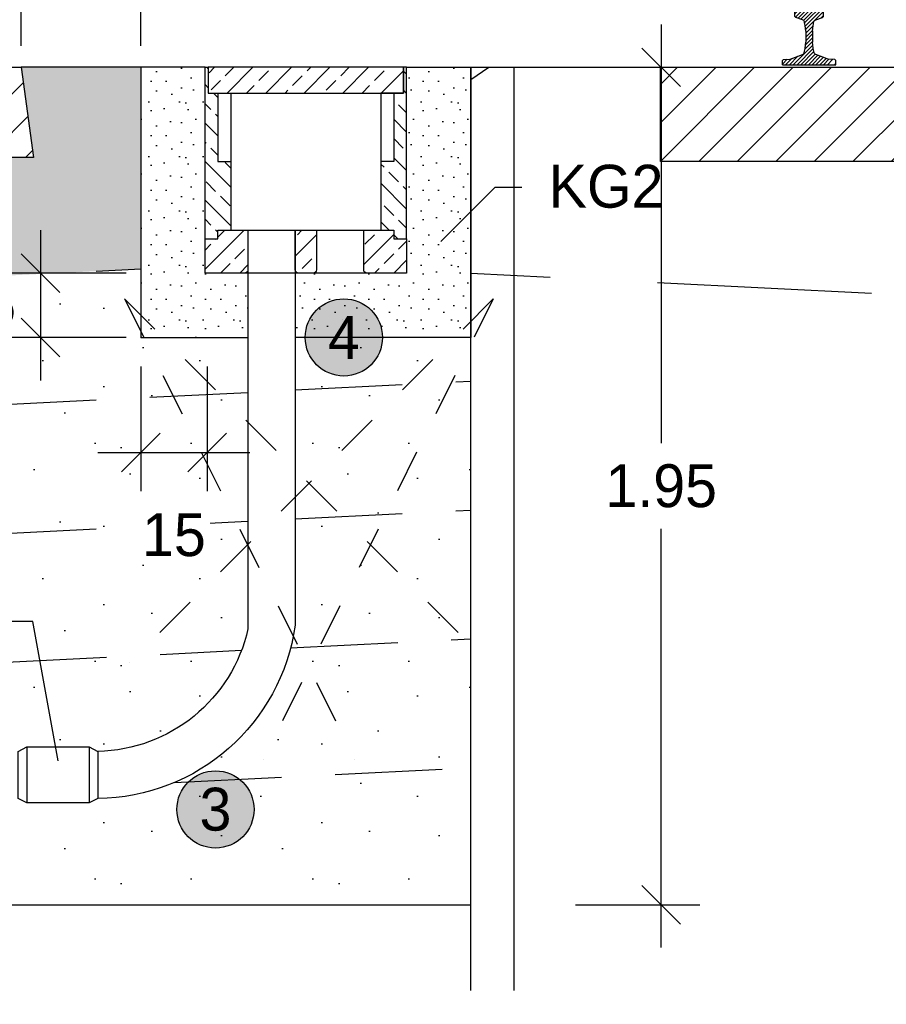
# Model space of a CAD drawing. Header units: metres. Extents: x -8 to 484, y -254 to 116.
# Tile 116 of 172: x 425.56 to 427.58, y 15.87 to 18.17. Entities that reach past the tile are written whole.
import ezdxf
from ezdxf import colors
from ezdxf.entities.mleader import LeaderData, LeaderLine
from ezdxf.math import Vec2, Vec3

# ---------------------------------------------------------------- set-up
doc = ezdxf.new("R2010")
doc.units = ezdxf.units.M
doc.linetypes.add('STRICHLINIE', pattern=[0.75, 0.5, -0.25])
doc.linetypes.add('STRICHPUNKT', pattern=[25.4, 12.7, -6.35, 0, -6.35])
for name, color, linetype in [('GTU_A_Druckbereich', 7, 'STRICHPUNKT'), ('GTU_B', 253, 'Continuous'), ('GTU_P', 1, 'Continuous'), ('GTU_P_Baugrube', 11, 'Continuous'), ('GTU_P_Baugrube_Bemaßung', 11, 'Continuous'), ('GTU_P_Bemaßung', 1, 'Continuous'), ('GTU_P_Beschriftung', 1, 'Continuous'), ('GTU_P_Dritter', 191, 'Continuous'), ('GTU_P_Dritter_Bemaßung', 191, 'Continuous')]:
    doc.layers.add(name, color=color, linetype=linetype)
doc.styles.add('PROVI', font='PROVI.SHX')
doc.dimstyles.new('1zu50', dxfattribs={"dimscale": 0.5, "dimtxt": 0.2, "dimasz": 0.18, "dimexe": 0.18, "dimexo": 0.02, "dimgap": 0.09, "dimtad": 0, "dimtih": 1, "dimtoh": 1, "dimzin": 4, "dimdsep": 46, "dimtxsty": 'PROVI', "dimblk1": 'OBLIQUE', "dimblk2": 'OBLIQUE', "dimsah": 1, "dimcen": 0.3, "dimdle": 0.2, "dimclrd": 256, "dimclre": 256, "dimclrt": 256, "dimadec": 0, "dimazin": 0, "dimtfac": 1, "dimtdec": 4, "dimtofl": 0, "dimtmove": 2, "dimatfit": 3, "dimldrblk": 'NONE', "dimfxl": 0.4, "dimfxlon": 1, "dimtfill": 1, "dimtfillclr": 256, "dimtolj": 1, "dimtzin": 0, "dimlwd": -1, "dimlwe": -1, "dimarcsym": 0})
doc.dimstyles.new('1zu50 (cm)', dxfattribs={"dimscale": 0.5, "dimtxt": 0.2, "dimasz": 0.18, "dimexe": 0.18, "dimexo": 0.02, "dimgap": 0.09, "dimtad": 0, "dimtih": 1, "dimtoh": 1, "dimdec": 0, "dimlfac": 100, "dimzin": 4, "dimdsep": 46, "dimtxsty": 'PROVI', "dimblk1": 'OBLIQUE', "dimblk2": 'OBLIQUE', "dimsah": 1, "dimcen": 0.3, "dimdle": 0.2, "dimclrd": 256, "dimclre": 256, "dimclrt": 256, "dimadec": 0, "dimazin": 0, "dimtfac": 1, "dimtdec": 4, "dimtofl": 0, "dimtmove": 2, "dimatfit": 3, "dimldrblk": 'NONE', "dimfxl": 0.4, "dimfxlon": 1, "dimtfill": 1, "dimtfillclr": 256, "dimtolj": 1, "dimtzin": 0, "dimlwd": -1, "dimlwe": -1, "dimarcsym": 0})
pattern_1 = [(45, (-40.98976, 10.93253), (-0.04490128, 0.04490128), []), (45, (-40.94486, 10.93253), (-0.04490128, 0.04490128), [0.03175, -0.015875])]

# ---------------------------------------------------------------- blocks, each defined once
blk = doc.blocks.new('S54')
at = {"color": 0}
for p, q in [((-0.0335, 0.1187), (0.0018, 0.154)), ((-0.0335, 0.1275), (-0.0071, 0.1539)), ((-0.0335, 0.1363), (-0.0164, 0.1534)), ((-0.0335, 0.14), (-0.0324, 0.1449)), ((-0.0335, 0.116), (-0.0335, 0.14)), ((-0.0324, 0.1449), (-0.0315, 0.147)), ((-0.0322, 0.1112), (0.0105, 0.1539)), ((-0.0315, 0.147), (-0.0296, 0.1491)), ((-0.0296, 0.1491), (-0.0275, 0.1505)), ((-0.0275, 0.1505), (-0.0253, 0.1518)), ((-0.0259, 0.1086), (0.0187, 0.1531)), ((-0.0253, 0.1518), (-0.0243, 0.1521)), ((-0.0243, 0.1521), (-0.0209, 0.1529)), ((-0.0209, 0.1529), (-0.0171, 0.1533)), ((-0.0194, 0.1063), (0.0258, 0.1515)), ((-0.0171, 0.1533), (-0.014, 0.1536)), ((-0.014, 0.1536), (-0.0099, 0.1539)), ((-0.0134, 0.1034), (0.0309, 0.1477)), ((-0.0106, 0.0974), (0.0332, 0.1412)), ((-0.0099, 0.1539), (-0.0058, 0.154)), ((-0.0058, 0.154), (-0.0026, 0.154)), ((-0.0026, 0.154), (0, 0.154)), ((0.0026, 0.154), (0, 0.154)), ((0.0058, 0.154), (0.0026, 0.154)), ((0.0099, 0.1539), (0.0058, 0.154)), ((0.014, 0.1536), (0.0099, 0.1539)), ((0.0171, 0.1533), (0.014, 0.1536)), ((0.0209, 0.1529), (0.0171, 0.1533)), ((0.0243, 0.1521), (0.0209, 0.1529)), ((0.0253, 0.1518), (0.0243, 0.1521)), ((0.0275, 0.1505), (0.0253, 0.1518)), ((0.0296, 0.1491), (0.0275, 0.1505)), ((0.0315, 0.147), (0.0296, 0.1491)), ((0.0324, 0.1449), (0.0315, 0.147)), ((0.0335, 0.14), (0.0324, 0.1449)), ((0.0335, 0.116), (0.0335, 0.14)), ((-0.0332, 0.1123), (-0.0335, 0.116)), ((-0.0091, 0.09), (0.0335, 0.1326)), ((-0.0083, 0.082), (0.0335, 0.1238)), ((0.0279, 0.1093), (0.0335, 0.115)), ((0.0332, 0.1123), (0.0335, 0.116)), ((-0.0326, 0.1114), (-0.0332, 0.1123)), ((-0.0311, 0.1105), (-0.0326, 0.1114)), ((-0.0153, 0.1048), (-0.0311, 0.1105)), ((-0.0141, 0.1041), (-0.0153, 0.1048)), ((-0.0128, 0.1029), (-0.0141, 0.1041)), ((-0.0119, 0.1016), (-0.0128, 0.1029)), ((-0.0112, 0.1), (-0.0119, 0.1016)), ((-0.0105, 0.0968), (-0.0112, 0.1)), ((-0.0101, 0.0951), (-0.0105, 0.0968)), ((-0.0092, 0.091), (-0.0101, 0.0951)), ((0.0092, 0.091), (0.0101, 0.0951)), ((0.0101, 0.0951), (0.0105, 0.0968)), ((0.0105, 0.0968), (0.0112, 0.1)), ((0.0112, 0.1), (0.0119, 0.1016)), ((0.0119, 0.1016), (0.0128, 0.1029)), ((0.0128, 0.1029), (0.0141, 0.1041)), ((0.0141, 0.1041), (0.0153, 0.1048)), ((0.0153, 0.1048), (0.0311, 0.1105)), ((0.0311, 0.1105), (0.0326, 0.1114)), ((0.0326, 0.1114), (0.0332, 0.1123)), ((-0.0085, 0.0854), (-0.0092, 0.091)), ((-0.008, 0.0786), (-0.0085, 0.0854)), ((-0.008, 0.0735), (0.0092, 0.0906)), ((-0.008, 0.0646), (0.0082, 0.0808)), ((-0.008, 0.0786), (-0.008, 0.0528)), ((-0.008, 0.0558), (0.008, 0.0718)), ((0.008, 0.0786), (0.0085, 0.0854)), ((0.008, 0.0786), (0.008, 0.0528)), ((0.0085, 0.0854), (0.0092, 0.091)), ((-0.0372, 0.0001), (0.0088, 0.046)), ((-0.0099, 0.0362), (0.008, 0.0541)), ((-0.0096, 0.0378), (-0.0088, 0.0461)), ((-0.0088, 0.0462), (0.008, 0.0629)), ((-0.0088, 0.0461), (-0.008, 0.0528)), ((0.0088, 0.0461), (0.008, 0.0528)), ((0.0096, 0.0378), (0.0088, 0.0461)), ((-0.0417, 0.0141), (-0.0157, 0.0237)), ((-0.0283, 0.0001), (0.0095, 0.038)), ((-0.0195, 0.0001), (0.0111, 0.0307)), ((-0.0157, 0.0237), (-0.0137, 0.0249)), ((-0.0137, 0.0249), (-0.0124, 0.026)), ((-0.0124, 0.026), (-0.0119, 0.0274)), ((-0.0119, 0.0274), (-0.0109, 0.0313)), ((-0.0109, 0.0313), (-0.0096, 0.0378)), ((-0.0106, 0.0001), (0.014, 0.0247)), ((0.0109, 0.0313), (0.0096, 0.0378)), ((0.0119, 0.0274), (0.0109, 0.0313)), ((0.0124, 0.026), (0.0119, 0.0274)), ((0.0137, 0.0249), (0.0124, 0.026)), ((0.0157, 0.0237), (0.0137, 0.0249)), ((0.0417, 0.0141), (0.0157, 0.0237)), ((-0.0625, 0.0013), (-0.0511, 0.0127)), ((-0.0625, 0.0099), (-0.0617, 0.0108)), ((-0.0625, 0), (-0.0625, 0.0099)), ((-0.0625, 0), (0.0625, 0)), ((-0.0617, 0.0108), (-0.0608, 0.0117)), ((-0.0608, 0.0117), (-0.0595, 0.012)), ((-0.0595, 0.012), (-0.0447, 0.0132)), ((-0.0549, 0), (-0.0403, 0.0146)), ((-0.0461, 0), (-0.0263, 0.0198)), ((-0.0447, 0.0132), (-0.0417, 0.0141)), ((-0.0018, 0.0001), (0.0201, 0.022)), ((0.0071, 0.0001), (0.0266, 0.0197)), ((0.0159, 0.0001), (0.0331, 0.0173)), ((0.0247, 0.0001), (0.0395, 0.0149)), ((0.0335, 0.0001), (0.0462, 0.0127)), ((0.0447, 0.0132), (0.0417, 0.0141)), ((0.0424, 0.0001), (0.0543, 0.012)), ((0.0595, 0.012), (0.0447, 0.0132)), ((0.0608, 0.0117), (0.0595, 0.012)), ((0.06, 0), (0.0625, 0.0025)), ((0.0617, 0.0108), (0.0608, 0.0117)), ((0.0625, 0.0099), (0.0617, 0.0108)), ((0.0618, 0.0107), (0.0618, 0.0107)), ((0.0625, 0), (0.0625, 0.0099))]:
    blk.add_line(p, q, dxfattribs=at)
blk = doc.blocks.new('GTU_Kls Typ 2')
h = blk.add_hatch()
h.set_pattern_fill('ANSI33', color=256, scale=0.01, angle=156.5422)
h.set_pattern_definition([(135, (-40.98976, 10.93253), (-0.04490128, -0.04490128), []), (135, (-40.98976, 10.977434), (-0.04490128, -0.04490128), [0.03175, -0.015875])])
h.paths.add_polyline_path([(0.175, -0.22), (0.205, -0.22), (0.205, -0.06), (0.2275, -0.06), (0.2275, 0), (0.235, 0), (0.235, -0.4), (0.205, -0.4), (0.205, -0.38), (0.175, -0.38)])
h.paths.add_polyline_path([(-0.235, 0), (-0.2275, 0), (-0.2275, -0.06), (-0.205, -0.06), (-0.205, -0.22), (-0.175, -0.22), (-0.175, -0.38), (-0.205, -0.38), (-0.205, -0.4), (-0.235, -0.4)])
h = blk.add_hatch()
h.set_pattern_fill('ANSI33', color=256, scale=0.01, angle=66.5422)
h.set_pattern_definition(pattern_1)
h.paths.add_polyline_path([(0.235, -0.48), (0.235, -0.4), (0.205, -0.4), (0.205, -0.38), (0.135, -0.38), (0.135, -0.472, 0.414214), (0.143, -0.48)])
h.paths.add_polyline_path([(-0.205, -0.38), (-0.205, -0.4), (-0.235, -0.4), (-0.235, -0.48), (-0.143, -0.48, 0.414214), (-0.135, -0.472), (-0.135, -0.38)])
h.paths.add_polyline_path([(0.22, -0.06), (0.2275, 0), (-0.2275, 0), (-0.22, -0.06)])
h = blk.add_hatch()
h.set_pattern_fill('ANSI33', color=256, scale=0.01, angle=66.5422)
h.set_pattern_definition(pattern_1)
h.paths.add_polyline_path([(0.025, -0.472, -0.414214), (0.017, -0.48), (0, -0.48), (-0.017, -0.48, -0.414214), (-0.025, -0.472), (-0.025, -0.38), (0, -0.38), (0.025, -0.38)])
at = {"flags": 128}
for points in [[(-0.235, -0.4), (-0.235, 0), (-0.2275, 0), (-0.2275, -0.06), (-0.175, -0.06), (-0.175, -0.38)], [(0.2275, 0), (-0.2275, 0), (-0.2275, -0.06), (0.2275, -0.06), (0.2275, 0)], [(0.235, -0.4), (0.235, 0), (0.2275, 0), (0.2275, -0.06), (0.175, -0.06), (0.175, -0.38)], [(-0.205, -0.06), (-0.205, -0.22), (-0.175, -0.22)], [(0.205, -0.06), (0.205, -0.22), (0.175, -0.22)]]:
    blk.add_lwpolyline(points, dxfattribs=at)
blk.add_lwpolyline([(-0.235, -0.48), (-0.235, -0.4), (-0.205, -0.4), (-0.205, -0.38), (0, -0.38), (0.205, -0.38), (0.205, -0.4), (0.235, -0.4), (0.235, -0.48), (0.113, -0.48), (0.017, -0.48), (0, -0.48), (-0.017, -0.48), (-0.113, -0.48)], close=True, dxfattribs=at)
for points in [[(-0.135, -0.38), (-0.135, -0.472, -0.414214), (-0.143, -0.48)], [(-0.017, -0.48, -0.414214), (-0.025, -0.472), (-0.025, -0.38)], [(0.025, -0.38), (0.025, -0.472, -0.414214), (0.017, -0.48)], [(0.143, -0.48, -0.414214), (0.135, -0.472), (0.135, -0.38)]]:
    blk.add_lwpolyline(points, format="xyb", dxfattribs=at)
blk = doc.blocks.new('_None')
blk = doc.blocks.new('_OBLIQUE')
at = {"color": 0, "linetype": 'ByBlock'}
blk.add_line((-0.5, -0.5), (0.5, 0.5), dxfattribs=at)
blk = doc.blocks.new('*D232')
at = {"layer": 'Defpoints', "color": 0, "linetype": 'Continuous'}
for p in [(421.9727, 16.1054), (426.6127, 16.1054), (426.6127, 15.1054)]:
    blk.add_point(p, dxfattribs=at)
at = {"layer": 'GTU_P_Baugrube_Bemaßung', "linetype": 'Continuous'}
for p, q in [((421.9727, 15.3054), (421.9727, 15.0154)), ((426.6127, 15.3054), (426.6127, 15.0154)), ((421.8727, 15.1054), (424.1177, 15.1054)), ((426.7127, 15.1054), (424.4677, 15.1054))]:
    blk.add_line(p, q, dxfattribs=at)
at = {"layer": 'GTU_P_Baugrube_Bemaßung', "linetype": 'Continuous', "xscale": 0.09, "yscale": 0.09, "zscale": 0.09, "rotation": 180}
blk.add_blockref('_OBLIQUE', (421.9727, 15.1054), dxfattribs=at)
at = {"layer": 'GTU_P_Baugrube_Bemaßung', "linetype": 'Continuous', "xscale": 0.09, "yscale": 0.09, "zscale": 0.09}
blk.add_blockref('_OBLIQUE', (426.6127, 15.1054), dxfattribs=at)
at = {"layer": 'GTU_P_Baugrube_Bemaßung', "linetype": 'Continuous', "insert": (424.2927, 15.1054), "char_height": 0.1, "attachment_point": 5, "style": 'PROVI', "bg_fill": 3, "box_fill_scale": 1.1, "bg_fill_color": 256, "bg_fill_true_color": 13158600, "bg_fill_transparency": 0}
blk.add_mtext('\\A1;4.64', dxfattribs=at)
blk = doc.blocks.new('Druckbereich')
at = {"layer": 'GTU_A_Druckbereich', "linetype": 'STRICHLINIE', "ltscale": 0.2}
for q in [(3.1108, -1.5485), (2.799, -1.7733)]:
    blk.add_line((2.2623, -0.7), q, dxfattribs=at)
blk = doc.blocks.new('*D254')
at = {"layer": 'Defpoints', "color": 0, "linetype": 'Continuous'}
for p in [(428.7227, 21.058), (428.7227, 18.058), (424.2927, 18.016)]:
    blk.add_point(p, dxfattribs=at)
at = {"layer": 'GTU_P_Dritter_Bemaßung', "linetype": 'Continuous'}
for p, q in [((424.2927, 20.858), (424.2927, 21.148)), ((428.7227, 20.858), (428.7227, 21.148)), ((424.1927, 21.058), (426.3326, 21.058)), ((428.8227, 21.058), (426.6827, 21.058))]:
    blk.add_line(p, q, dxfattribs=at)
at = {"layer": 'GTU_P_Dritter_Bemaßung', "linetype": 'Continuous', "xscale": 0.09, "yscale": 0.09, "zscale": 0.09, "rotation": 180}
blk.add_blockref('_OBLIQUE', (424.2927, 21.058), dxfattribs=at)
at = {"layer": 'GTU_P_Dritter_Bemaßung', "linetype": 'Continuous', "xscale": 0.09, "yscale": 0.09, "zscale": 0.09}
blk.add_blockref('_OBLIQUE', (428.7227, 21.058), dxfattribs=at)
at = {"layer": 'GTU_P_Dritter_Bemaßung', "linetype": 'Continuous', "insert": (426.5077, 21.058), "char_height": 0.1, "attachment_point": 5, "style": 'PROVI', "bg_fill": 3, "box_fill_scale": 1.1, "bg_fill_color": 256, "bg_fill_true_color": 13158600, "bg_fill_transparency": 0}
blk.add_mtext('\\A1;4.43', dxfattribs=at)
blk = doc.blocks.new('*D261')
at = {"layer": 'Defpoints', "color": 0, "linetype": 'Continuous'}
for p in [(425.8427, 18.308), (425.5637, 18.058), (425.8427, 18.058)]:
    blk.add_point(p, dxfattribs=at)
at = {"layer": 'GTU_P_Dritter_Bemaßung', "linetype": 'Continuous'}
for p, q in [((425.5637, 18.108), (425.5637, 18.398)), ((425.8427, 18.108), (425.8427, 18.398)), ((425.4637, 18.308), (425.9427, 18.308))]:
    blk.add_line(p, q, dxfattribs=at)
at = {"layer": 'GTU_P_Dritter_Bemaßung', "linetype": 'Continuous', "xscale": 0.09, "yscale": 0.09, "zscale": 0.09, "rotation": 180}
blk.add_blockref('_OBLIQUE', (425.5637, 18.308), dxfattribs=at)
at = {"layer": 'GTU_P_Dritter_Bemaßung', "linetype": 'Continuous', "xscale": 0.09, "yscale": 0.09, "zscale": 0.09}
blk.add_blockref('_OBLIQUE', (425.8427, 18.308), dxfattribs=at)
at = {"layer": 'GTU_P_Dritter_Bemaßung', "linetype": 'Continuous', "insert": (425.7032, 18.5172), "char_height": 0.1, "attachment_point": 5, "style": 'PROVI', "bg_fill": 3, "box_fill_scale": 1.1, "bg_fill_color": 256, "bg_fill_true_color": 13158600, "bg_fill_transparency": 0}
blk.add_mtext('\\A1;28', dxfattribs=at)
blk = doc.blocks.new('*D349')
at = {"layer": 'Defpoints', "color": 0, "linetype": 'Continuous'}
for p in [(425.9927, 17.578), (425.6089, 17.428), (425.8427, 17.428)]:
    blk.add_point(p, dxfattribs=at)
at = {"layer": 'GTU_P_Bemaßung', "linetype": 'Continuous'}
for p, q in [((425.6089, 17.678), (425.6089, 17.328)), ((425.8089, 17.578), (425.5189, 17.578)), ((425.8089, 17.428), (425.5189, 17.428))]:
    blk.add_line(p, q, dxfattribs=at)
at = {"layer": 'GTU_P_Bemaßung', "linetype": 'Continuous', "xscale": 0.09, "yscale": 0.09, "zscale": 0.09}
for p, rotation in [((425.6089, 17.578), 90), ((425.6089, 17.428), 270)]:
    blk.add_blockref('_OBLIQUE', p, dxfattribs=dict(at, rotation=rotation))
at = {"layer": 'GTU_P_Bemaßung', "linetype": 'Continuous', "insert": (425.4774, 17.503), "char_height": 0.1, "attachment_point": 5, "style": 'PROVI', "bg_fill": 3, "box_fill_scale": 1.1, "bg_fill_color": 256, "bg_fill_true_color": 13158600, "bg_fill_transparency": 0}
blk.add_mtext('\\A1;15', dxfattribs=at)
blk = doc.blocks.new('*D350')
at = {"layer": 'Defpoints', "color": 0, "linetype": 'Continuous'}
for p in [(425.8427, 17.578), (425.9973, 17.578), (425.9973, 17.16)]:
    blk.add_point(p, dxfattribs=at)
at = {"layer": 'GTU_P_Bemaßung', "linetype": 'Continuous'}
for p, q in [((425.8427, 17.36), (425.8427, 17.07)), ((425.9973, 17.36), (425.9973, 17.07)), ((425.7427, 17.16), (426.0973, 17.16))]:
    blk.add_line(p, q, dxfattribs=at)
at = {"layer": 'GTU_P_Bemaßung', "linetype": 'Continuous', "xscale": 0.09, "yscale": 0.09, "zscale": 0.09, "rotation": 180}
blk.add_blockref('_OBLIQUE', (425.8427, 17.16), dxfattribs=at)
at = {"layer": 'GTU_P_Bemaßung', "linetype": 'Continuous', "xscale": 0.09, "yscale": 0.09, "zscale": 0.09}
blk.add_blockref('_OBLIQUE', (425.9973, 17.16), dxfattribs=at)
at = {"layer": 'GTU_P_Bemaßung', "linetype": 'Continuous', "insert": (425.92, 16.9676), "char_height": 0.1, "attachment_point": 5, "style": 'PROVI', "bg_fill": 3, "box_fill_scale": 1.1, "bg_fill_color": 256, "bg_fill_true_color": 13158600, "bg_fill_transparency": 0}
blk.add_mtext('\\A1;15', dxfattribs=at)
blk = doc.blocks.new('*D351')
at = {"layer": 'Defpoints', "color": 0, "linetype": 'Continuous'}
for p in [(422.9354, 16.4083), (425.6496, 16.343), (425.6496, 15.6054)]:
    blk.add_point(p, dxfattribs=at)
at = {"layer": 'GTU_P_Bemaßung', "linetype": 'Continuous'}
for p, q in [((422.9354, 15.8054), (422.9354, 15.5154)), ((425.6496, 15.8054), (425.6496, 15.5154)), ((422.8354, 15.6054), (424.1405, 15.6054)), ((425.7496, 15.6054), (424.4445, 15.6054))]:
    blk.add_line(p, q, dxfattribs=at)
at = {"layer": 'GTU_P_Bemaßung', "linetype": 'Continuous', "xscale": 0.09, "yscale": 0.09, "zscale": 0.09, "rotation": 180}
blk.add_blockref('_OBLIQUE', (422.9354, 15.6054), dxfattribs=at)
at = {"layer": 'GTU_P_Bemaßung', "linetype": 'Continuous', "xscale": 0.09, "yscale": 0.09, "zscale": 0.09}
blk.add_blockref('_OBLIQUE', (425.6496, 15.6054), dxfattribs=at)
at = {"layer": 'GTU_P_Bemaßung', "linetype": 'Continuous', "insert": (424.2925, 15.6054), "char_height": 0.1, "attachment_point": 5, "style": 'PROVI', "bg_fill": 3, "box_fill_scale": 1.1, "bg_fill_color": 256, "bg_fill_true_color": 13158600, "bg_fill_transparency": 0}
blk.add_mtext('\\A1;2.71', dxfattribs=at)
blk = doc.blocks.new('*D352')
at = {"layer": 'Defpoints', "color": 0, "linetype": 'Continuous'}
for p in [(426.2027, 16.757), (425.6496, 16.343), (426.2027, 15.6054)]:
    blk.add_point(p, dxfattribs=at)
at = {"layer": 'GTU_P_Bemaßung', "linetype": 'Continuous'}
for p, q in [((425.6496, 15.8054), (425.6496, 15.5154)), ((426.2027, 15.8054), (426.2027, 15.5154)), ((425.5496, 15.6054), (425.8159, 15.6054)), ((426.3027, 15.6054), (426.0364, 15.6054))]:
    blk.add_line(p, q, dxfattribs=at)
at = {"layer": 'GTU_P_Bemaßung', "linetype": 'Continuous', "xscale": 0.09, "yscale": 0.09, "zscale": 0.09, "rotation": 180}
blk.add_blockref('_OBLIQUE', (425.6496, 15.6054), dxfattribs=at)
at = {"layer": 'GTU_P_Bemaßung', "linetype": 'Continuous', "xscale": 0.09, "yscale": 0.09, "zscale": 0.09}
blk.add_blockref('_OBLIQUE', (426.2027, 15.6054), dxfattribs=at)
at = {"layer": 'GTU_P_Bemaßung', "linetype": 'Continuous', "insert": (425.9261, 15.6054), "char_height": 0.1, "attachment_point": 5, "style": 'PROVI', "bg_fill": 3, "box_fill_scale": 1.1, "bg_fill_color": 256, "bg_fill_true_color": 13158600, "bg_fill_transparency": 0}
blk.add_mtext('\\A1;55', dxfattribs=at)
blk = doc.blocks.new('*D356')
at = {"layer": 'Defpoints', "color": 0, "linetype": 'Continuous'}
for p in [(425.9927, 21.558), (425.9927, 18.058), (424.2927, 18.016)]:
    blk.add_point(p, dxfattribs=at)
at = {"layer": 'GTU_P_Bemaßung', "linetype": 'Continuous'}
for p, q in [((424.2927, 21.358), (424.2927, 21.648)), ((425.9927, 21.358), (425.9927, 21.648)), ((424.1927, 21.558), (424.9915, 21.558)), ((426.0927, 21.558), (425.2938, 21.558))]:
    blk.add_line(p, q, dxfattribs=at)
at = {"layer": 'GTU_P_Bemaßung', "linetype": 'Continuous', "xscale": 0.09, "yscale": 0.09, "zscale": 0.09, "rotation": 180}
blk.add_blockref('_OBLIQUE', (424.2927, 21.558), dxfattribs=at)
at = {"layer": 'GTU_P_Bemaßung', "linetype": 'Continuous', "xscale": 0.09, "yscale": 0.09, "zscale": 0.09}
blk.add_blockref('_OBLIQUE', (425.9927, 21.558), dxfattribs=at)
at = {"layer": 'GTU_P_Bemaßung', "linetype": 'Continuous', "insert": (425.1427, 21.558), "char_height": 0.1, "attachment_point": 5, "style": 'PROVI', "bg_fill": 3, "box_fill_scale": 1.1, "bg_fill_color": 256, "bg_fill_true_color": 13158600, "bg_fill_transparency": 0}
blk.add_mtext('\\A1;1.70', dxfattribs=at)
blk = doc.blocks.new('*D357')
at = {"layer": 'Defpoints', "color": 0, "linetype": 'Continuous'}
for p in [(426.4627, 21.558), (425.9927, 18.058), (426.4627, 18.058)]:
    blk.add_point(p, dxfattribs=at)
at = {"layer": 'GTU_P_Bemaßung', "linetype": 'Continuous'}
for p, q in [((425.9927, 21.358), (425.9927, 21.648)), ((426.4627, 21.358), (426.4627, 21.648)), ((425.8927, 21.558), (426.1147, 21.558)), ((426.5627, 21.558), (426.3407, 21.558))]:
    blk.add_line(p, q, dxfattribs=at)
at = {"layer": 'GTU_P_Bemaßung', "linetype": 'Continuous', "xscale": 0.09, "yscale": 0.09, "zscale": 0.09, "rotation": 180}
blk.add_blockref('_OBLIQUE', (425.9927, 21.558), dxfattribs=at)
at = {"layer": 'GTU_P_Bemaßung', "linetype": 'Continuous', "xscale": 0.09, "yscale": 0.09, "zscale": 0.09}
blk.add_blockref('_OBLIQUE', (426.4627, 21.558), dxfattribs=at)
at = {"layer": 'GTU_P_Bemaßung', "linetype": 'Continuous', "insert": (426.2277, 21.558), "char_height": 0.1, "attachment_point": 5, "style": 'PROVI', "bg_fill": 3, "box_fill_scale": 1.1, "bg_fill_color": 256, "bg_fill_true_color": 13158600, "bg_fill_transparency": 0}
blk.add_mtext('\\A1;47', dxfattribs=at)
blk = doc.blocks.new('*D358')
at = {"layer": 'Defpoints', "color": 0, "linetype": 'Continuous'}
for p in [(428.7227, 21.558), (426.4627, 18.058), (428.7227, 18.058)]:
    blk.add_point(p, dxfattribs=at)
at = {"layer": 'GTU_P_Bemaßung', "linetype": 'Continuous'}
for p, q in [((426.4627, 21.358), (426.4627, 21.648)), ((428.7227, 21.358), (428.7227, 21.648)), ((426.3627, 21.558), (427.4264, 21.558)), ((428.8227, 21.558), (427.759, 21.558))]:
    blk.add_line(p, q, dxfattribs=at)
at = {"layer": 'GTU_P_Bemaßung', "linetype": 'Continuous', "xscale": 0.09, "yscale": 0.09, "zscale": 0.09, "rotation": 180}
blk.add_blockref('_OBLIQUE', (426.4627, 21.558), dxfattribs=at)
at = {"layer": 'GTU_P_Bemaßung', "linetype": 'Continuous', "xscale": 0.09, "yscale": 0.09, "zscale": 0.09}
blk.add_blockref('_OBLIQUE', (428.7227, 21.558), dxfattribs=at)
at = {"layer": 'GTU_P_Bemaßung', "linetype": 'Continuous', "insert": (427.5927, 21.558), "char_height": 0.1, "attachment_point": 5, "style": 'PROVI', "bg_fill": 3, "box_fill_scale": 1.1, "bg_fill_color": 256, "bg_fill_true_color": 13158600, "bg_fill_transparency": 0}
blk.add_mtext('\\A1;2.26', dxfattribs=at)
blk = doc.blocks.new('*D410')
at = {"layer": 'Defpoints', "color": 0, "linetype": 'Continuous'}
for p in [(426.6127, 18.058), (426.6127, 16.1054), (427.0566, 16.1054)]:
    blk.add_point(p, dxfattribs=at)
at = {"layer": 'GTU_P_Baugrube_Bemaßung', "linetype": 'Continuous'}
for p, q in [((427.0566, 18.158), (427.0566, 17.1813)), ((426.8566, 18.058), (427.1466, 18.058)), ((427.0566, 16.0054), (427.0566, 16.9822)), ((426.8566, 16.1054), (427.1466, 16.1054))]:
    blk.add_line(p, q, dxfattribs=at)
at = {"layer": 'GTU_P_Baugrube_Bemaßung', "linetype": 'Continuous', "xscale": 0.09, "yscale": 0.09, "zscale": 0.09}
for p, rotation in [((427.0566, 18.058), 90), ((427.0566, 16.1054), 270)]:
    blk.add_blockref('_OBLIQUE', p, dxfattribs=dict(at, rotation=rotation))
at = {"layer": 'GTU_P_Baugrube_Bemaßung', "linetype": 'Continuous', "insert": (427.0566, 17.0817), "char_height": 0.1, "attachment_point": 5, "style": 'PROVI', "bg_fill": 3, "box_fill_scale": 1.1, "bg_fill_color": 256, "bg_fill_true_color": 13158600, "bg_fill_transparency": 0}
blk.add_mtext('\\A1;1.95', dxfattribs=at)

msp = doc.modelspace()

# ---------------------------------------------------------------- hatches: boundary and pattern name
at = {"layer": 'GTU_B'}
h = msp.add_hatch(dxfattribs=at)
h.set_pattern_fill('ANSI31', color=256, scale=0.02, style=0)
h.set_pattern_definition([(45, (413.192484, -45.415255), (-0.04490128, 0.04490128), [])])
h.paths.add_polyline_path([(429.8205, 18.058), (427.0548, 18.058), (427.0548, 17.838), (429.8205, 17.838)])
at = {"layer": 'GTU_P', "linetype": 'Continuous'}
h = msp.add_hatch(dxfattribs=at)
h.set_pattern_fill('DOTS2', color=256, scale=0.005, style=0)
h.set_pattern_definition([(0, (407.53279, -785.80823), (0, 0.127), [0, -0.127]), (0, (407.57343, -785.8057), (0, 0.127), [0, -0.127]), (0, (407.55057, -785.77775), (0, 0.127), [0, -0.127]), (0, (407.57851, -785.75743), (0, 0.127), [0, -0.127]), (0, (407.54549, -785.74981), (0, 0.127), [0, -0.127]), (0, (407.55565, -785.71933), (0, 0.127), [0, -0.127]), (0, (407.53787, -785.69647), (0, 0.127), [0, -0.127]), (0, (407.57851, -785.69901), (0, 0.127), [0, -0.127]), (0, (407.60899, -785.69393), (0, 0.127), [0, -0.127]), (0, (407.62423, -785.72441), (0, 0.127), [0, -0.127]), (0, (407.64963, -785.72695), (0, 0.127), [0, -0.127]), (0, (407.64963, -785.77267), (0, 0.127), [0, -0.127]), (0, (407.62677, -785.78791), (0, 0.127), [0, -0.127]), (0, (407.59121, -785.7803), (0, 0.127), [0, -0.127]), (0, (407.61407, -785.75743), (0, 0.127), [0, -0.127]), (0, (407.59121, -785.73457), (0, 0.127), [0, -0.127]), (0, (407.64455, -785.8057), (0, 0.127), [0, -0.127])])
h.paths.add_polyline_path([(425.8427, 17.428), (426.0927, 17.428), (426.0927, 17.578), (425.9927, 17.578), (425.9927, 17.658), (425.9927, 18.058), (425.8427, 18.058)])
h.paths.add_polyline_path([(425.8427, 18.058), (425.9927, 18.058), (425.9927, 18.058), (425.8427, 18.058)])
h.paths.add_polyline_path([(426.2027, 17.578), (426.2027, 17.428), (426.3112, 17.428), (426.2527, 17.578), (426.2447, 17.578), (426.2107, 17.578)])
h.paths.add_polyline_path([(426.4627, 18.058), (426.4627, 17.658), (426.4627, 17.578), (426.2527, 17.578), (426.3112, 17.428), (426.6127, 17.428), (426.6127, 18.058)])
h.paths.add_polyline_path([(426.4627, 18.058), (426.6127, 18.058), (426.6127, 18.058)])
at = {"layer": 'GTU_P_Baugrube', "linetype": 'Continuous', "transparency": 33554687}
h = msp.add_hatch(dxfattribs=at)
h.set_pattern_fill('DOTS2', color=256, scale=0.02, style=0)
h.set_pattern_definition([(0, (414.11295, -6.7051), (0, 0.508), [0, -0.508]), (0, (414.2755, -6.69494), (0, 0.508), [0, -0.508]), (0, (414.1841, -6.5832), (0, 0.508), [0, -0.508]), (0, (414.29583, -6.5019), (0, 0.508), [0, -0.508]), (0, (414.16375, -6.4714), (0, 0.508), [0, -0.508]), (0, (414.2044, -6.3495), (0, 0.508), [0, -0.508]), (0, (414.1333, -6.25806), (0, 0.508), [0, -0.508]), (0, (414.29583, -6.2682), (0, 0.508), [0, -0.508]), (0, (414.41775, -6.2479), (0, 0.508), [0, -0.508]), (0, (414.4787, -6.3698), (0, 0.508), [0, -0.508]), (0, (414.5803, -6.38), (0, 0.508), [0, -0.508]), (0, (414.5803, -6.56286), (0, 0.508), [0, -0.508]), (0, (414.4889, -6.6238), (0, 0.508), [0, -0.508]), (0, (414.34663, -6.59334), (0, 0.508), [0, -0.508]), (0, (414.4381, -6.5019), (0, 0.508), [0, -0.508]), (0, (414.34663, -6.41046), (0, 0.508), [0, -0.508]), (0, (414.56, -6.69494), (0, 0.508), [0, -0.508])])
h.paths.add_polyline_path([(423.0282, 16.2457), (421.9727, 16.1929), (421.9727, 16.1054), (423.0282, 16.1054)])
h.paths.add_polyline_path([(423.0081, 16.343), (422.8628, 16.343), (422.8427, 16.353, -0.21835), (422.4889, 16.5191), (421.9727, 16.4933), (421.9727, 16.1929), (423.0282, 16.2457), (423.0282, 16.353)])
h.paths.add_polyline_path([(422.3827, 16.8142), (421.9727, 16.7937), (421.9727, 16.4933), (422.4889, 16.5191, -0.141711), (422.3827, 16.757)])
h.paths.add_polyline_path([(422.3827, 17.1146), (421.9727, 17.0941), (421.9727, 16.7937), (422.3827, 16.8142)])
h.paths.add_polyline_path([(421.9727, 17.0941), (422.3827, 17.1146), (422.3827, 17.428), (421.9727, 17.428)])
h.paths.add_polyline_path([(422.7427, 17.428), (422.4927, 17.428), (422.4927, 17.1201), (426.0927, 17.3001), (426.0927, 17.428), (425.8427, 17.428), (425.8427, 17.5879), (422.7427, 17.4329)])
h.paths.add_polyline_path([(422.4927, 16.8197), (426.0927, 16.9997), (426.0927, 17.3001), (422.4927, 17.1201)])
h.paths.add_polyline_path([(422.6425, 16.5268), (423.0282, 16.5461), (423.0282, 16.558), (423.2662, 16.558), (426.0776, 16.6986, 0.036041), (426.0927, 16.749), (426.0927, 16.9997), (422.4927, 16.8197), (422.4927, 16.749, 0.190425)])
h.paths.add_polyline_path([(423.0081, 16.4736), (423.0282, 16.463), (423.0282, 16.5461), (422.6425, 16.5268, 0.14715), (422.8427, 16.463), (422.8628, 16.4736)])
h.paths.add_polyline_path([(425.5568, 16.463), (425.5769, 16.4736), (425.7222, 16.4736), (425.7423, 16.463, 0.30669), (426.0776, 16.6986), (423.2662, 16.558), (425.5568, 16.558)])
h.paths.add_polyline_path([(425.7222, 16.343), (425.5769, 16.343), (425.5568, 16.353), (425.5568, 16.1054), (426.6127, 16.1054), (426.6127, 16.4249), (425.9214, 16.3904, -0.09835), (425.7423, 16.353)])
h.paths.add_polyline_path([(425.9214, 16.3904), (426.6127, 16.4249), (426.6127, 16.7253), (426.1922, 16.7043, -0.232663)])
h.paths.add_polyline_path([(426.2027, 16.757, -0.028622), (426.1922, 16.7043), (426.6127, 16.7253), (426.6127, 17.0257), (426.2027, 17.0052)])
h.paths.add_polyline_path([(426.2027, 17.0052), (426.6127, 17.0257), (426.6127, 17.3261), (426.2027, 17.3056)])
h.paths.add_polyline_path([(426.6127, 17.428), (426.2027, 17.428), (426.2027, 17.3056), (426.6127, 17.3261)])
at = {"layer": 'GTU_P_Beschriftung', "true_color": 0xffffff}
msp.add_hatch(color=7, dxfattribs=at).paths.add_polyline_path([(426.4063, 17.4282, 1), (426.2263, 17.4282, 1)])
at = {"layer": 'GTU_P_Dritter'}
h = msp.add_hatch(dxfattribs=at)
h.set_pattern_fill('ANSI31', color=256, scale=0.02, style=0)
h.set_pattern_definition([(45, (416.792816, 13.01806), (-0.0449013, 0.0449013), [])])
h.paths.add_polyline_path([(422.9927, 17.848), (423.0217, 18.058), (423.2567, 18.058), (423.3457, 18.083), (423.3457, 18.083), (423.3657, 18.058), (423.6807, 18.058), (423.7007, 18.083), (423.7007, 18.083), (423.7897, 18.058), (423.7897, 18.058), (424.0897, 18.016), (424.4957, 18.016), (424.7957, 18.058), (424.7957, 18.058), (424.8847, 18.083), (424.8847, 18.083), (424.9047, 18.058), (425.2197, 18.058), (425.2397, 18.083), (425.2397, 18.083), (425.3287, 18.058), (425.5637, 18.058), (425.5927, 17.848)])
at = {"layer": 'GTU_P_Dritter', "linetype": 'Continuous', "transparency": 33554508}
h = msp.add_hatch(color=256, dxfattribs=at)
h.paths.add_polyline_path([(423.0217, 18.058), (422.7427, 18.058), (422.7427, 17.4557), (422.805, 17.518), (422.763, 17.434), (425.8427, 17.5879), (425.8427, 18.058), (425.5637, 18.058), (425.5927, 17.848), (422.9927, 17.848)])
h.paths.add_polyline_path([(422.805, 17.518), (422.7427, 17.4557), (422.7427, 17.4329), (422.763, 17.434)])

# ---------------------------------------------------------------- linework, layer by layer
at = {"layer": 'GTU_A_Druckbereich', "linetype": 'STRICHLINIE', "ltscale": 0.2}
for q in [(425.8164, 16.6695, 23875.401), (426.1283, 16.4447, 23875.401)]:
    msp.add_line((426.665, 17.518, 23875.401), q, dxfattribs=at)
at = {"layer": 'GTU_B', "linetype": 'STRICHLINIE', "elevation": 23875.401}
msp.add_lwpolyline([(426.6127, 18.0299), (426.6548, 18.058), (426.6548, 18.058), (430.2205, 18.058), (430.2205, 18.058), (431.2923, 17.3435), (426.6127, 17.5774)], dxfattribs=at)
at = {"layer": 'GTU_B', "linetype": 'Continuous', "elevation": 23875.401, "flags": 128}
msp.add_lwpolyline([(427.0548, 18.058), (429.8205, 18.058), (429.8205, 17.838), (427.0548, 17.838)], close=True, dxfattribs=at)
at = {"layer": 'GTU_P', "linetype": 'Continuous'}
msp.add_line((426.6127, 18.058, 23875.401), (426.6548, 18.058, 23875.401), dxfattribs=at)
at = {"layer": 'GTU_P'}
for p, q in [((425.5769, 16.4736, 23875.401), (425.5769, 16.343, 23875.401)), ((425.7222, 16.4736, 23875.401), (425.7222, 16.343, 23875.401))]:
    msp.add_line(p, q, dxfattribs=at)
at = {"layer": 'GTU_P', "linetype": 'Continuous', "elevation": 23875.401}
for points in [[(425.9927, 18.058), (425.8427, 18.058), (425.8427, 17.428), (426.0927, 17.428)], [(426.4627, 18.058), (426.6127, 18.058), (426.6127, 17.428), (426.2027, 17.428)]]:
    msp.add_lwpolyline(points, dxfattribs=at)
for points in [[(426.0927, 17.678), (426.0927, 16.749, -0.346562), (425.7423, 16.463)], [(426.2027, 17.678), (426.2027, 16.757, -0.370985), (425.7423, 16.353)]]:
    msp.add_lwpolyline(points, format="xyb", dxfattribs=at)
at = {"layer": 'GTU_P', "elevation": 23875.401}
msp.add_lwpolyline([(425.7222, 16.343), (425.5769, 16.343), (425.5568, 16.353), (425.5568, 16.463), (425.5769, 16.4736), (425.7222, 16.4736), (425.7423, 16.463), (425.7423, 16.353)], close=True, dxfattribs=at)
at = {"layer": 'GTU_P_Baugrube', "linetype": 'STRICHLINIE', "ltscale": 0.5, "elevation": 23875.401}
for points in [[(426.2027, 17.3056), (426.6127, 17.3261)], [(422.4927, 17.1201), (426.0927, 17.3001)], [(426.2027, 17.0052), (426.6127, 17.0257)], [(422.4927, 16.8197), (426.0927, 16.9997)], [(426.1922, 16.7043), (426.6127, 16.7253)], [(423.2662, 16.558), (426.0776, 16.6986)], [(425.9214, 16.3904), (426.6127, 16.4249)]]:
    msp.add_lwpolyline(points, dxfattribs=at)
at = {"layer": 'GTU_P_Beschriftung'}
msp.add_circle((426.3163, 17.4282, 47750.8019), 0.09, dxfattribs=at)
at = {"layer": 'GTU_P_Dritter', "elevation": 23875.401, "flags": 128}
msp.add_lwpolyline([(422.9927, 17.848), (423.0217, 18.058), (423.2567, 18.058), (423.3457, 18.083), (423.3657, 18.058), (423.6807, 18.058), (423.7007, 18.083), (423.7897, 18.058), (424.0897, 18.016), (424.4957, 18.016), (424.7957, 18.058), (424.8847, 18.083), (424.9047, 18.058), (425.2197, 18.058), (425.2397, 18.083), (425.3287, 18.058), (425.5637, 18.058), (425.5927, 17.848), (422.9927, 17.848)], dxfattribs=at)
at = {"layer": 'GTU_P_Dritter', "linetype": 'STRICHLINIE', "elevation": 23875.401}
for points in [[(425.8427, 18.058), (425.5637, 18.058)], [(422.7427, 17.4329), (425.8427, 17.5879)]]:
    msp.add_lwpolyline(points, dxfattribs=at)

# ---------------------------------------------------------------- block references
at = {"layer": 'GTU_B', "rotation": 359.9999999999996}
msp.add_blockref('S54', (427.4017, 18.064, 23875.401), dxfattribs=at)
at = {"layer": 'GTU_P', "linetype": 'Continuous'}
msp.add_blockref('GTU_Kls Typ 2', (426.2277, 18.058, 23875.401), dxfattribs=at)

# ---------------------------------------------------------------- texts
at = {"layer": 'GTU_P_Beschriftung', "insert": (426.3163, 17.4282, 47750.8019), "char_height": 0.1, "attachment_point": 5, "style": 'PROVI'}
msp.add_mtext('4', dxfattribs=at)

# ---------------------------------------------------------------- next in the draw order: dimensions: what is measured, and where the dimension line sits
at = {"layer": 'GTU_P_Baugrube_Bemaßung', "linetype": 'Continuous'}
dim = msp.add_linear_dim(base=(426.6127, 15.1054, 23875.401), p1=(421.9727, 16.1054, 23875.401), p2=(426.6127, 16.1054, 23875.401), dimstyle='1zu50', dxfattribs=at)
dim.commit()
dim.dimension.update_dxf_attribs({"geometry": '*D232', "text_midpoint": (424.2927, 15.1054, 23875.401)})
at = {"layer": 'GTU_P_Dritter_Bemaßung', "linetype": 'Continuous'}
dim = msp.add_linear_dim(base=(428.7227, 21.058, 23875.401), p1=(424.2927, 18.016, 23875.401), p2=(428.7227, 18.058, 23875.401), dimstyle='1zu50', dxfattribs=at)
dim.commit()
dim.dimension.update_dxf_attribs({"geometry": '*D254', "text_midpoint": (426.5077, 21.058, 23875.401)})

# ---------------------------------------------------------------- next in the draw order: leaders
at = {"layer": 'GTU_P_Beschriftung', "linetype": 'Continuous'}
ml = msp.add_multileader_mtext('Standard', dxfattribs=at)
ml.set_content('KG2', color=256, style='PROVI')
ml.set_leader_properties(color=256, linetype='ByLayer', lineweight=-1)
ml.set_arrow_properties(name='NONE')
ml.build(insert=Vec2(0, 0))
ml.multileader.update_dxf_attribs({"dogleg_length": 0.125, "arrow_head_size": 0.0625, "scale": 0.05})
ctx = ml.context
ctx.base_point, ctx.scale, ctx.char_height, ctx.arrow_head_size, ctx.landing_gap_size, ctx.plane_origin = Vec3(426.7317, 17.7786, 23875.401), 0.05, 0.1, 0.0625, 0.0625, Vec3(406.2887, -783.3286, 23875.401)
notes = []
notes.append((ctx, [(0, (1, 1, 0), (426.6692, 17.7786, 23875.401), (1, 0), 0.0625, [(0, [(426.5425, 17.6522, 23875.401)], 0, [])])]))
ctx.mtext.insert = Vec3(426.7942, 17.8307, 23875.401)
ctx.mtext.has_bg_fill, ctx.mtext.bg_color, ctx.mtext.bg_scale_factor, ctx.mtext.bg_transparency, ctx.mtext.use_window_bg_color = 1, -1027028792, 1, 0, 1
ml = msp.add_multileader_mtext('Standard', dxfattribs=at)
ml.set_content('Steckmuffe', color=256, style='PROVI')
ml.set_leader_properties(color=256, linetype='ByLayer', lineweight=-1)
ml.set_arrow_properties(name='NONE')
ml.build(insert=Vec2(0, 0))
ml.multileader.update_dxf_attribs({"dogleg_length": 0.125, "arrow_head_size": 0.0625, "scale": 0.05})
ctx = ml.context
ctx.base_point, ctx.scale, ctx.char_height, ctx.arrow_head_size, ctx.landing_gap_size, ctx.plane_origin = Vec3(424.5923, 16.7661, 23875.401), 0.05, 0.1, 0.0625, 0.0625, Vec3(405.8191, -783.9278, 23875.401)
notes.append((ctx, [(0, (1, 1, 0), (425.5909, 16.7661, 23875.401), (-1, 0), 0.125, [(0, [(425.6496, 16.4407, 23875.401)], 0, [])])]))
ctx.mtext.insert = Vec3(424.6548, 16.8177, 23875.401)
ctx.mtext.has_bg_fill, ctx.mtext.bg_color, ctx.mtext.bg_scale_factor, ctx.mtext.bg_transparency, ctx.mtext.use_window_bg_color = 1, -1027028792, 1, 0, 1
for ctx, leaders in notes:
    for number, flags, end, landing, length, lines in leaders:
        leader = LeaderData()
        leader.index, (leader.has_last_leader_line, leader.has_dogleg_vector, leader.attachment_direction) = number, flags
        leader.last_leader_point, leader.dogleg_vector, leader.dogleg_length = Vec3(end), Vec3(landing), length
        for number, points, colour, breaks in lines:
            line = LeaderLine()
            line.index, line.vertices, line.color, line.breaks = number, Vec3.list(points), colors.encode_raw_color(colour), breaks
            leader.lines.append(line)
        ctx.leaders.append(leader)

# ---------------------------------------------------------------- next in the draw order: linework, layer by layer
at = {"layer": 'GTU_P_Baugrube', "linetype": 'Continuous', "elevation": 23875.401, "flags": 128}
msp.add_lwpolyline([(421.9727, 17.428), (421.9727, 16.1054), (426.6127, 16.1054), (426.6127, 17.428)], dxfattribs=at)

# ---------------------------------------------------------------- next in the draw order: block references
at = {"layer": 'GTU_A_Druckbereich'}
msp.add_blockref('Druckbereich', (423.5427, 18.218, 23875.401), dxfattribs=at)

# ---------------------------------------------------------------- next in the draw order: dimensions: what is measured, and where the dimension line sits
at = {"layer": 'GTU_P_Dritter_Bemaßung', "linetype": 'Continuous'}
dim = msp.add_linear_dim(base=(425.8427, 18.308, 23875.401), p1=(425.5637, 18.058, 23875.401), p2=(425.8427, 18.058, 23875.401), dimstyle='1zu50 (cm)', dxfattribs=at)
dim.commit()
dim.dimension.update_dxf_attribs({"geometry": '*D261', "text_midpoint": (425.7032, 18.5172, 23875.401)})

# ---------------------------------------------------------------- next in the draw order: dimensions: what is measured, and where the dimension line sits
at = {"layer": 'GTU_P_Bemaßung', "linetype": 'Continuous'}
for base, p1, p2, picture, middle in [((425.9927, 21.558, 23875.401), (424.2927, 18.016, 23875.401), (425.9927, 18.058, 23875.401), '*D356', (425.1427, 21.558, 23875.401)), ((425.6496, 15.6054, 23875.401), (422.9354, 16.4083, 23875.401), (425.6496, 16.343, 23875.401), '*D351', (424.2925, 15.6054, 23875.401))]:
    dim = msp.add_linear_dim(base=base, p1=p1, p2=p2, dimstyle='1zu50', dxfattribs=at)
    dim.commit()
    dim.dimension.update_dxf_attribs({"geometry": picture, "text_midpoint": middle})
dim = msp.add_linear_dim(base=(425.6089, 17.428, 23875.401), p1=(425.9927, 17.578, 23875.401), p2=(425.8427, 17.428, 23875.401), angle=90, dimstyle='1zu50 (cm)', dxfattribs=at)
dim.commit()
dim.dimension.update_dxf_attribs({"geometry": '*D349', "text_midpoint": (425.4774, 17.503, 23875.401), "dimtype": 160})

# ---------------------------------------------------------------- next in the draw order: dimensions: what is measured, and where the dimension line sits
for base, p1, p2, picture, middle in [((426.4627, 21.558, 23875.401), (425.9927, 18.058, 23875.401), (426.4627, 18.058, 23875.401), '*D357', (426.2277, 21.558, 23875.401)), ((426.2027, 15.6054, 23875.401), (425.6496, 16.343, 23875.401), (426.2027, 16.757, 23875.401), '*D352', (425.9261, 15.6054, 23875.401))]:
    dim = msp.add_linear_dim(base=base, p1=p1, p2=p2, dimstyle='1zu50 (cm)', dxfattribs=at)
    dim.commit()
    dim.dimension.update_dxf_attribs({"geometry": picture, "text_midpoint": middle})
dim = msp.add_linear_dim(base=(425.9973, 17.16, 23875.401), p1=(425.8427, 17.578, 23875.401), p2=(425.9973, 17.578, 23875.401), dimstyle='1zu50 (cm)', dxfattribs=at)
dim.commit()
dim.dimension.update_dxf_attribs({"geometry": '*D350', "text_midpoint": (425.92, 16.9676, 23875.401), "dimtype": 160})

# ---------------------------------------------------------------- next in the draw order: hatches: boundary and pattern name
at = {"layer": 'GTU_P_Beschriftung', "true_color": 0xffffff}
msp.add_hatch(color=7, dxfattribs=at).paths.add_polyline_path([(426.1069, 16.3275, 1), (425.9269, 16.3275, 1)])

# ---------------------------------------------------------------- next in the draw order: linework, layer by layer
at = {"layer": 'GTU_P_Beschriftung'}
msp.add_circle((426.0169, 16.3275, 23875.401), 0.09, dxfattribs=at)

# ---------------------------------------------------------------- next in the draw order: texts
at = {"layer": 'GTU_P_Beschriftung', "insert": (426.0169, 16.3275, 23875.401), "char_height": 0.1, "attachment_point": 5, "style": 'PROVI'}
msp.add_mtext('3', dxfattribs=at)

# ---------------------------------------------------------------- next in the draw order: dimensions: what is measured, and where the dimension line sits
at = {"layer": 'GTU_P_Bemaßung', "linetype": 'Continuous'}
dim = msp.add_linear_dim(base=(428.7227, 21.558, 23875.401), p1=(426.4627, 18.058, 23875.401), p2=(428.7227, 18.058, 23875.401), dimstyle='1zu50', dxfattribs=at)
dim.commit()
dim.dimension.update_dxf_attribs({"geometry": '*D358', "text_midpoint": (427.5927, 21.558, 23875.401)})

# ---------------------------------------------------------------- next in the draw order: linework, layer by layer
at = {"layer": 'GTU_P_Baugrube', "linetype": 'Continuous', "elevation": 23875.401}
msp.add_lwpolyline([(426.6127, 15.9054), (426.6127, 18.058), (426.7127, 18.058), (426.7127, 15.9054)], dxfattribs=at)

# ---------------------------------------------------------------- next in the draw order: dimensions: what is measured, and where the dimension line sits
at = {"layer": 'GTU_P_Baugrube_Bemaßung', "linetype": 'Continuous'}
dim = msp.add_linear_dim(base=(427.0566, 16.1054, 23875.401), p1=(426.6127, 18.058, 23875.401), p2=(426.6127, 16.1054, 23875.401), angle=90, dimstyle='1zu50', dxfattribs=at)
dim.commit()
dim.dimension.update_dxf_attribs({"geometry": '*D410', "text_midpoint": (427.0566, 17.0817, 23875.401)})

doc.saveas('drawing.dxf')
